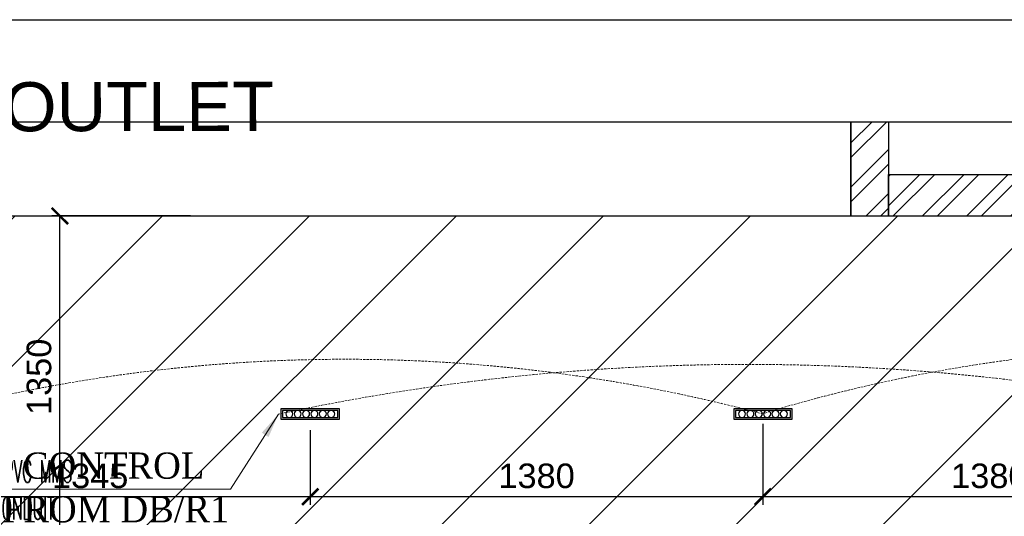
# Model space of a CAD drawing. Header units: millimetres. Extents: x 0 to 2243864, y 0 to 1237228.
# Tile 9 of 30: x 1046341 to 1049347, y 1112083 to 1113600. Entities that reach past the tile are written whole.
import ezdxf

# ---------------------------------------------------------------- set-up
doc = ezdxf.new("R2010")
doc.units = ezdxf.units.MM
doc.header["$LTSCALE"] = 7
doc.linetypes.add('DASHED', pattern=[0.75, 0.5, -0.25])
doc.linetypes.add('DASHED2', pattern=[0.375, 0.25, -0.125])
for name, color, linetype, lineweight in [('CAT-6 CABLE', 200, 'CCTV', 25), ('Falsceiling', 4, 'Continuous', 13), ('FLOOR CONDUIT', 1, 'DASHED', 30), ('PD_025_TEXT', 61, 'Continuous', 25), ('PD_FIXTURE', 21, 'Continuous', 25), ('PP-ONE WAY RAW', 96, 'Continuous', 0), ('TEXT-PP', 7, 'Continuous', 0)]:
    doc.layers.add(name, color=color, linetype=linetype, lineweight=lineweight)
doc.layers.add('PD_BASE', color=8, linetype='Continuous')
doc.layers.add('PD_DIMENSION', color=201, linetype='Continuous')
doc.styles.add('elec', font='times.ttf')
doc.styles.add('PL-TEXT', font='romans.shx', dxfattribs={"width": 0.5, "height": 10})
doc.styles.get("Standard").update_dxf_attribs({"font": 'arial.ttf'})
doc.linetypes.add('CCTV', pattern='A,1.935533,["CCTV",elec,S=0.2,R=0,X=0,Y=-0.034003],0.006881,-0.395564', length=2.337978)
doc.dimstyles.new('100', dxfattribs={"dimtxt": 200, "dimasz": 75, "dimexe": 35, "dimexo": 25, "dimgap": 0.5, "dimtad": 1, "dimdec": 0, "dimrnd": 5, "dimzin": 0, "dimdsep": 46, "dimtxsty": 'Standard', "dimblk": 'OBLIQUE', "dimcen": 5, "dimdle": 35, "dimclre": 1, "dimadec": 0, "dimazin": 0, "dimtfac": 1, "dimtdec": 0, "dimtmove": 1, "dimatfit": 3, "dimfxl": 1, "dimtolj": 1, "dimtzin": 0, "dimlwd": -1, "dimlwe": -1, "dimarcsym": 0})
doc.dimstyles.new('MM', dxfattribs={"dimtxt": 75, "dimasz": 50, "dimexe": 25, "dimexo": 50, "dimgap": 25, "dimtad": 1, "dimdec": 0, "dimrnd": 5, "dimtxsty": 'Standard', "dimblk": 'ARCHTICK', "dimcen": 2.5, "dimadec": 0, "dimazin": 0, "dimtfac": 1, "dimtdec": 0, "dimtmove": 0, "dimatfit": 3, "dimfxl": 1, "dimarcsym": 0})

# ---------------------------------------------------------------- blocks, each defined once
blk = doc.blocks.new('_Oblique')
at = {"color": 0, "linetype": 'ByBlock', "lineweight": -2}
blk.add_line((-0.5, -0.5), (0.5, 0.5), dxfattribs=at)
blk = doc.blocks.new('_ARCHTICK')
at = {"color": 0, "linetype": 'ByBlock', "const_width": 0.15}
blk.add_lwpolyline([(-0.5, -0.5), (0.5, 0.5)], dxfattribs=at)
blk = doc.blocks.new('*D179')
at = {"layer": 'Defpoints', "color": 0, "transparency": 16777216}
for p in [(1046463.8, 1113000.5), (1046912.6, 1113000.5), (1046826.7, 1111648.9)]:
    blk.add_point(p, dxfattribs=at)
at = {"layer": 'PD_DIMENSION', "color": 0, "lineweight": -2, "ltscale": 45, "transparency": 16777216}
for p, q in [((1046862.6, 1113000.5), (1046438.8, 1113000.5)), ((1046463.8, 1111648.9), (1046463.8, 1113000.5)), ((1046776.7, 1111648.9), (1046438.8, 1111648.9))]:
    blk.add_line(p, q, dxfattribs=at)
at = {"layer": 'PD_DIMENSION', "color": 0, "lineweight": -2, "transparency": 16777216, "xscale": 50, "yscale": 50, "zscale": 50}
for p, rotation in [((1046463.8, 1113000.5), 90), ((1046463.8, 1111648.9), 270)]:
    blk.add_blockref('_ARCHTICK', p, dxfattribs=dict(at, rotation=rotation))
at = {"layer": 'PD_DIMENSION', "color": 0, "transparency": 16777216, "insert": (1046400.5, 1112509), "char_height": 75, "attachment_point": 5, "rotation": 90}
blk.add_mtext('1350', dxfattribs=at)
blk = doc.blocks.new('LIOGHT33')
at = {"layer": 'PD_FIXTURE'}
for points in [[(0, 1.25), (7, 1.25), (7, 0), (0, 0)], [(0.2, 1.05), (6.8, 1.05), (6.8, 0.2), (0.2, 0.2)]]:
    blk.add_lwpolyline(points, close=True, dxfattribs=at)
for centre in [(1, 0.62), (2, 0.62), (3, 0.62), (4, 0.62), (5, 0.62), (6, 0.62)]:
    blk.add_circle(centre, 0.425, dxfattribs=at)
blk = doc.blocks.new('*D184')
at = {"layer": 'Defpoints', "color": 0, "transparency": 16777216}
for p in [(1045884.4, 1112395.7), (1047228.2, 1112395.7), (1045884.4, 1112142.8)]:
    blk.add_point(p, dxfattribs=at)
at = {"layer": 'PD_DIMENSION', "color": 0, "lineweight": -2, "ltscale": 45, "transparency": 16777216}
for p, q in [((1045884.4, 1112345.7), (1045884.4, 1112117.8)), ((1047228.2, 1112345.7), (1047228.2, 1112117.8)), ((1047228.2, 1112142.8), (1045884.4, 1112142.8))]:
    blk.add_line(p, q, dxfattribs=at)
at = {"layer": 'PD_DIMENSION', "color": 0, "lineweight": -2, "transparency": 16777216, "xscale": 50, "yscale": 50, "zscale": 50, "rotation": 180}
blk.add_blockref('_ARCHTICK', (1045884.4, 1112142.8), dxfattribs=at)
at = {"layer": 'PD_DIMENSION', "color": 0, "lineweight": -2, "transparency": 16777216, "xscale": 50, "yscale": 50, "zscale": 50}
blk.add_blockref('_ARCHTICK', (1047228.2, 1112142.8), dxfattribs=at)
at = {"layer": 'PD_DIMENSION', "color": 0, "transparency": 16777216, "insert": (1046556.3, 1112206.1), "char_height": 75, "attachment_point": 5}
blk.add_mtext('1345', dxfattribs=at)
blk = doc.blocks.new('*D185')
at = {"layer": 'Defpoints', "color": 0, "transparency": 16777216}
for p in [(1047228.2, 1112395.7), (1048610.3, 1112415.3), (1047228.2, 1112142.8)]:
    blk.add_point(p, dxfattribs=at)
at = {"layer": 'PD_DIMENSION', "color": 0, "lineweight": -2, "ltscale": 45, "transparency": 16777216}
for p, q in [((1048610.3, 1112365.3), (1048610.3, 1112117.8)), ((1047228.2, 1112345.7), (1047228.2, 1112117.8)), ((1048610.3, 1112142.8), (1047228.2, 1112142.8))]:
    blk.add_line(p, q, dxfattribs=at)
at = {"layer": 'PD_DIMENSION', "color": 0, "lineweight": -2, "transparency": 16777216, "xscale": 50, "yscale": 50, "zscale": 50, "rotation": 180}
blk.add_blockref('_ARCHTICK', (1047228.2, 1112142.8), dxfattribs=at)
at = {"layer": 'PD_DIMENSION', "color": 0, "lineweight": -2, "transparency": 16777216, "xscale": 50, "yscale": 50, "zscale": 50}
blk.add_blockref('_ARCHTICK', (1048610.3, 1112142.8), dxfattribs=at)
at = {"layer": 'PD_DIMENSION', "color": 0, "transparency": 16777216, "insert": (1047919.2, 1112206.1), "char_height": 75, "attachment_point": 5}
blk.add_mtext('1380', dxfattribs=at)
blk = doc.blocks.new('*D186')
at = {"layer": 'Defpoints', "color": 0, "transparency": 16777216}
for p in [(1048610.3, 1112395.7), (1049992.5, 1112395.7), (1048610.3, 1112142.8)]:
    blk.add_point(p, dxfattribs=at)
at = {"layer": 'PD_DIMENSION', "color": 0, "lineweight": -2, "ltscale": 45, "transparency": 16777216}
for p, q in [((1048610.3, 1112345.7), (1048610.3, 1112117.8)), ((1049992.5, 1112345.7), (1049992.5, 1112117.8)), ((1049992.5, 1112142.8), (1048610.3, 1112142.8))]:
    blk.add_line(p, q, dxfattribs=at)
at = {"layer": 'PD_DIMENSION', "color": 0, "lineweight": -2, "transparency": 16777216, "xscale": 50, "yscale": 50, "zscale": 50, "rotation": 180}
blk.add_blockref('_ARCHTICK', (1048610.3, 1112142.8), dxfattribs=at)
at = {"layer": 'PD_DIMENSION', "color": 0, "lineweight": -2, "transparency": 16777216, "xscale": 50, "yscale": 50, "zscale": 50}
blk.add_blockref('_ARCHTICK', (1049992.5, 1112142.8), dxfattribs=at)
at = {"layer": 'PD_DIMENSION', "color": 0, "transparency": 16777216, "insert": (1049301.4, 1112206.1), "char_height": 75, "attachment_point": 5}
blk.add_mtext('1380', dxfattribs=at)
blk = doc.blocks.new('SEATING PLAN LAYOUT')
at = {"layer": 'PD_BASE'}
h = blk.add_hatch(dxfattribs=at)
h.set_pattern_fill('ANSI32', color=251, scale=10)
h.set_pattern_definition([(45, (1048874.82, 1218827.27), (-67.352, 67.352), []), (45, (1048919.72, 1218827.27), (-67.352, 67.352), [])])
h.paths.add_polyline_path([(1048989.8, 1217847), (1048874.8, 1217847), (1048874.8, 1217558.9), (1048989.8, 1217558.9)])
h = blk.add_hatch(dxfattribs=at)
h.set_pattern_fill('ANSI32', color=251, scale=10)
h.set_pattern_definition([(45, (123592.49, 17364.35), (-67.351921, 67.351921), []), (45, (123637.39, 17364.35), (-67.351921, 67.351921), [])])
h.paths.add_polyline_path([(1051049.8, 1217558.9), (1048989.8, 1217558.9), (1048989.8, 1217686.5), (1051049.8, 1217686.5)])
h.paths.add_polyline_path([(1051049.8, 1217558.9), (1051164.8, 1217558.9), (1051164.8, 1217847), (1051049.8, 1217847)])
at = {"layer": 'PD_BASE', "color": 251}
for points in [[(1041961.2, 1217847), (1049754.1, 1217847), (1049854.8, 1217519.5), (1050051.7, 1218144.4), (1050219.1, 1217847), (1057670.8, 1217847)], [(1048874.8, 1217847), (1048874.8, 1217558.7), (1046018.3, 1217558.7), (1046018.3, 1217847)]]:
    blk.add_lwpolyline(points, dxfattribs=at)
at = {"layer": 'PD_BASE', "color": 251, "lineweight": 30}
blk.add_lwpolyline([(1048989.8, 1217847), (1048989.8, 1217558.9), (1048874.8, 1217558.9), (1048874.8, 1217847)], dxfattribs=at)
blk.add_lwpolyline([(1051049.8, 1217558.9), (1048989.8, 1217558.9), (1048989.8, 1217686.5), (1051049.8, 1217686.5)], close=True, dxfattribs=at)
blk = doc.blocks.new('*D266')
at = {"layer": 'Defpoints', "color": 0, "ltscale": 45, "transparency": 16777216}
for p in [(1046463.8, 1113000.5), (1046912.6, 1113000.5), (1046826.7, 1111648.9, 999001.4)]:
    blk.add_point(p, dxfattribs=at)
at = {"layer": 'PD_DIMENSION', "color": 0, "lineweight": -2, "ltscale": 45, "transparency": 16777216}
for p, q in [((1046862.6, 1113000.5), (1046438.8, 1113000.5)), ((1046463.8, 1111648.9), (1046463.8, 1113000.5)), ((1046776.7, 1111648.9), (1046438.8, 1111648.9))]:
    blk.add_line(p, q, dxfattribs=at)
at = {"layer": 'PD_DIMENSION', "color": 0, "lineweight": -2, "ltscale": 45, "transparency": 16777216, "xscale": 50, "yscale": 50, "zscale": 50}
for p, rotation in [((1046463.8, 1113000.5), 90), ((1046463.8, 1111648.9), 270)]:
    blk.add_blockref('_ARCHTICK', p, dxfattribs=dict(at, rotation=rotation))
at = {"layer": 'PD_DIMENSION', "color": 0, "ltscale": 45, "transparency": 16777216, "insert": (1046400.5, 1112509), "char_height": 75, "attachment_point": 5, "rotation": 90}
blk.add_mtext('1350', dxfattribs=at)
blk = doc.blocks.new('*D272')
at = {"layer": 'Defpoints', "color": 0, "ltscale": 45, "transparency": 16777216}
for p in [(1045884.4, 1112395.7, -977594.2), (1047228.2, 1112395.7, -927644.2), (1045884.4, 1112142.8)]:
    blk.add_point(p, dxfattribs=at)
at = {"layer": 'PD_DIMENSION', "color": 0, "lineweight": -2, "ltscale": 45, "transparency": 16777216}
for p, q in [((1045884.4, 1112345.7), (1045884.4, 1112117.8)), ((1047228.2, 1112345.7), (1047228.2, 1112117.8)), ((1047228.2, 1112142.8), (1045884.4, 1112142.8))]:
    blk.add_line(p, q, dxfattribs=at)
at = {"layer": 'PD_DIMENSION', "color": 0, "lineweight": -2, "ltscale": 45, "transparency": 16777216, "xscale": 50, "yscale": 50, "zscale": 50, "rotation": 180}
blk.add_blockref('_ARCHTICK', (1045884.4, 1112142.8), dxfattribs=at)
at = {"layer": 'PD_DIMENSION', "color": 0, "lineweight": -2, "ltscale": 45, "transparency": 16777216, "xscale": 50, "yscale": 50, "zscale": 50}
blk.add_blockref('_ARCHTICK', (1047228.2, 1112142.8), dxfattribs=at)
at = {"layer": 'PD_DIMENSION', "color": 0, "ltscale": 45, "transparency": 16777216, "insert": (1046556.3, 1112206.1), "char_height": 75, "attachment_point": 5}
blk.add_mtext('1345', dxfattribs=at)
blk = doc.blocks.new('*D273')
at = {"layer": 'Defpoints', "color": 0, "ltscale": 45, "transparency": 16777216}
for p in [(1047228.2, 1112395.7, -999001.4), (1048610.3, 1112415.3, -927644.2), (1047228.2, 1112142.8)]:
    blk.add_point(p, dxfattribs=at)
at = {"layer": 'PD_DIMENSION', "color": 0, "lineweight": -2, "ltscale": 45, "transparency": 16777216}
for p, q in [((1048610.3, 1112365.3), (1048610.3, 1112117.8)), ((1047228.2, 1112345.7), (1047228.2, 1112117.8)), ((1048610.3, 1112142.8), (1047228.2, 1112142.8))]:
    blk.add_line(p, q, dxfattribs=at)
at = {"layer": 'PD_DIMENSION', "color": 0, "lineweight": -2, "ltscale": 45, "transparency": 16777216, "xscale": 50, "yscale": 50, "zscale": 50, "rotation": 180}
blk.add_blockref('_ARCHTICK', (1047228.2, 1112142.8), dxfattribs=at)
at = {"layer": 'PD_DIMENSION', "color": 0, "lineweight": -2, "ltscale": 45, "transparency": 16777216, "xscale": 50, "yscale": 50, "zscale": 50}
blk.add_blockref('_ARCHTICK', (1048610.3, 1112142.8), dxfattribs=at)
at = {"layer": 'PD_DIMENSION', "color": 0, "ltscale": 45, "transparency": 16777216, "insert": (1047919.2, 1112206.1), "char_height": 75, "attachment_point": 5}
blk.add_mtext('1380', dxfattribs=at)
blk = doc.blocks.new('*D274')
at = {"layer": 'Defpoints', "color": 0, "ltscale": 45, "transparency": 16777216}
for p in [(1048610.3, 1112395.7, -877694.1), (1049992.5, 1112395.7, -806336.8), (1048610.3, 1112142.8)]:
    blk.add_point(p, dxfattribs=at)
at = {"layer": 'PD_DIMENSION', "color": 0, "lineweight": -2, "ltscale": 45, "transparency": 16777216}
for p, q in [((1048610.3, 1112345.7), (1048610.3, 1112117.8)), ((1049992.5, 1112345.7), (1049992.5, 1112117.8)), ((1049992.5, 1112142.8), (1048610.3, 1112142.8))]:
    blk.add_line(p, q, dxfattribs=at)
at = {"layer": 'PD_DIMENSION', "color": 0, "lineweight": -2, "ltscale": 45, "transparency": 16777216, "xscale": 50, "yscale": 50, "zscale": 50, "rotation": 180}
blk.add_blockref('_ARCHTICK', (1048610.3, 1112142.8), dxfattribs=at)
at = {"layer": 'PD_DIMENSION', "color": 0, "lineweight": -2, "ltscale": 45, "transparency": 16777216, "xscale": 50, "yscale": 50, "zscale": 50}
blk.add_blockref('_ARCHTICK', (1049992.5, 1112142.8), dxfattribs=at)
at = {"layer": 'PD_DIMENSION', "color": 0, "ltscale": 45, "transparency": 16777216, "insert": (1049301.4, 1112206.1), "char_height": 75, "attachment_point": 5}
blk.add_mtext('1380', dxfattribs=at)

msp = doc.modelspace()

# ---------------------------------------------------------------- hatches: boundary and pattern name
at = {"layer": 'Falsceiling'}
h = msp.add_hatch(dxfattribs=at)
h.set_pattern_fill('ANSI31', color=256, scale=100)
h.set_pattern_definition([(45, (-77086, -87194.1), (-224.5064, 224.5064), [])])
edge = h.paths.add_edge_path()
edge.add_line((1056309, 1109465.5), (1056309, 1112999.5))
edge.add_line((1056309, 1112999.5), (1044680.9, 1112999.7))
edge.add_line((1044680.9, 1112999.7), (1044680.4, 1110999.2))
edge.add_line((1044680.4, 1110999.2), (1045121, 1110999.1))
edge.add_line((1045121, 1110999.1), (1045121, 1110796.3))
edge.add_line((1045121, 1110796.3), (1045123.3, 1108492.2))
edge.add_arc((1056723.1, 1039942.2), 69524.6, 90.34123, 99.604427, ccw=False)
h.paths.add_polyline_path([(1046826.7, 1111648.9), (1054351.7, 1111648.9), (1054351.7, 1109748.9), (1046826.7, 1109748.9)], flags=16)

# ---------------------------------------------------------------- linework, layer by layer
at = {"layer": 'CAT-6 CABLE', "ltscale": 3, "elevation": 0}
msp.add_lwpolyline([(1045440, 1113600.1), (1056220, 1113600), (1056220, 1113030), (1056226.3, 1112913.8), (1056226.3, 1109730), (1056226.9, 1109595.2)], dxfattribs=at)
at = {"layer": 'PP-ONE WAY RAW', "color": 1, "linetype": 'DASHED2', "ltscale": 4}
for centre, radius, start, end in [((1049990.6, 1107868, -856286.9), 4734.5, 73.0039, 106.9749), ((1047334.8, 1107605.8, -856286.9), 4956.9, 75.0881, 104.9494), ((1048562.8, 1105730.7, -784929.7), 6816.3, 77.9091, 102.12497)]:
    msp.add_arc(centre, radius, start, end, dxfattribs=at)

# ---------------------------------------------------------------- block references
at = {"layer": 'PD_BASE', "color": 251}
msp.add_blockref('SEATING PLAN LAYOUT', (4.2, -104559.3), dxfattribs=at)
at = {"layer": 'PD_FIXTURE', "xscale": -25.54744525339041, "yscale": 25.54744525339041, "zscale": 25.54744525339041}
for p in [(1047317.6, 1112379.8, -927644.2), (1047317.6, 1112379.8, -927644.2), (1048699.7, 1112379.8, -856286.9), (1048699.7, 1112379.8, -856286.9)]:
    msp.add_blockref('LIOGHT33', p, dxfattribs=at)

# ---------------------------------------------------------------- texts
at = {"layer": 'FLOOR CONDUIT', "insert": (1045930.5, 1112254.6), "char_height": 67.954, "width": 713.036, "attachment_point": 1, "style": 'PL-TEXT'}
msp.add_mtext('\\pi71.75989;{\\C7;20MM RIGID PVC MMS \\P\\pi155.89292;FLOOR CONDUIT}', dxfattribs=at)
at = {"layer": 'PD_025_TEXT', "insert": (1045743.6, 1113407.8), "char_height": 50, "width": 3066.905, "attachment_point": 1, "rotation": 0.1141}
msp.add_mtext('{\\H3x;MOD OUTLET}', dxfattribs=at)
at = {"layer": 'TEXT-PP', "char_height": 80, "width": 2200.251, "attachment_point": 1}
for insert in [(1044434.8, 1112507.4), (1045507.5, 1112277.9, -922094.1)]:
    msp.add_mtext('\\pi824.62463;{\\fTimes New Roman|b0|i0|c0|p34;CONTROL \\P\\pi758.58281;FROM DB/\\C1;R1}', dxfattribs=dict(at, insert=insert))

# ---------------------------------------------------------------- dimensions: what is measured, and where the dimension line sits
at = {"layer": 'PD_DIMENSION', "ltscale": 45}
dim = msp.add_linear_dim(base=(1046463.8, 1113000.5), p1=(1046826.7, 1111648.9, 999001.4), p2=(1046912.6, 1113000.5), angle=90, dimstyle='MM', dxfattribs=at)
dim.commit()
dim.dimension.update_dxf_attribs({"geometry": '*D179', "text_midpoint": (1046463.8, 1112509), "dimtype": 160})
dim = msp.add_linear_dim(base=(1046463.8, 1113000.5), p1=(1046826.7, 1111648.9, 999001.4), p2=(1046912.6, 1113000.5), angle=90, dimstyle='MM', override={"dimtxt": 75}, dxfattribs=at)
dim.commit()
dim.dimension.update_dxf_attribs({"geometry": '*D266', "text_midpoint": (1046463.8, 1112509), "dimtype": 160})
for base, p1, p2, picture, middle in [((1045884.4, 1112142.8), (1047228.2, 1112395.7, -927644.2), (1045884.4, 1112395.7, -977594.2), '*D184', (1046556.3, 1112206.1)), ((1047228.2, 1112142.8, 71357.2), (1048610.3, 1112415.3, -856286.9), (1047228.2, 1112395.7, -927644.2), '*D185', (1047919.2, 1112206.1, 71357.2)), ((1048610.3, 1112142.8, 21407.2), (1049992.5, 1112395.7, -784929.7), (1048610.3, 1112395.7, -856286.9), '*D186', (1049301.4, 1112206.1, 21407.2))]:
    dim = msp.add_linear_dim(base=base, p1=p1, p2=p2, dimstyle='MM', dxfattribs=at)
    dim.commit()
    dim.dimension.update_dxf_attribs({"geometry": picture, "text_midpoint": middle})
for base, p1, p2, picture, middle in [((1045884.4, 1112142.8), (1047228.2, 1112395.7, -927644.2), (1045884.4, 1112395.7, -977594.2), '*D272', (1046556.3, 1112206.1)), ((1047228.2, 1112142.8, 71357.2), (1048610.3, 1112415.3, -856286.9), (1047228.2, 1112395.7, -927644.2), '*D273', (1047919.2, 1112206.1, 71357.2)), ((1048610.3, 1112142.8, 21407.2), (1049992.5, 1112395.7, -784929.7), (1048610.3, 1112395.7, -856286.9), '*D274', (1049301.4, 1112206.1, 21407.2))]:
    dim = msp.add_linear_dim(base=base, p1=p1, p2=p2, dimstyle='MM', override={"dimtxt": 75}, dxfattribs=at)
    dim.commit()
    dim.dimension.update_dxf_attribs({"geometry": picture, "text_midpoint": middle})

# ---------------------------------------------------------------- leaders
at = {"layer": 'TEXT-PP'}
msp.add_leader([(1047131, 1112394.9, -499500.7), (1046984.5, 1112166, -499500.7), (1046268.6, 1112166, -499500.7)], dimstyle='100', override={"dimgap": 0.5, "dimtad": 0}, dxfattribs=at)

doc.saveas('drawing.dxf')
